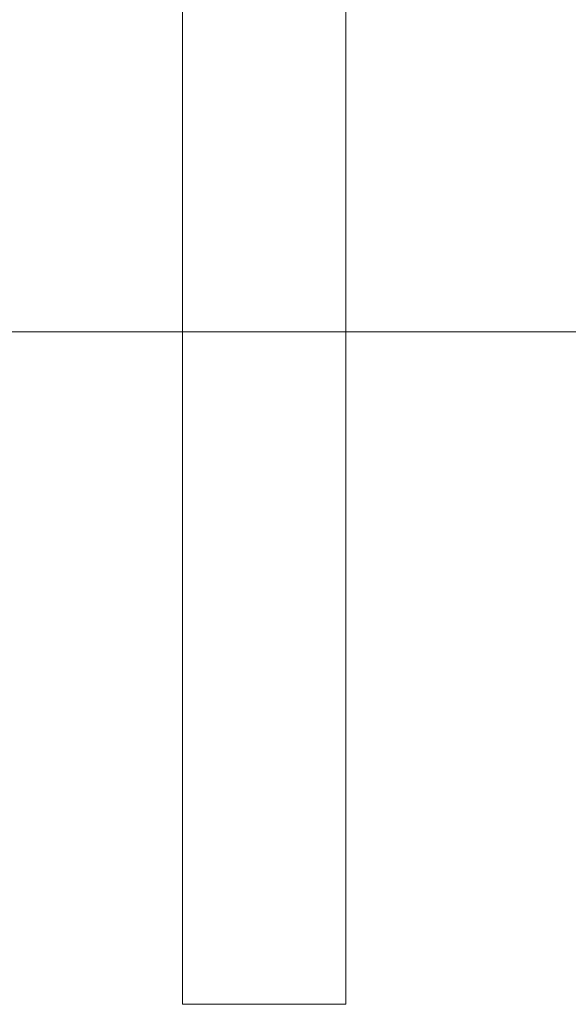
# Model space of a CAD drawing. Header units: metres. Extents: x 3 to 43.5, y -74 to -48.5.
# Tile 186 of 209: x 38.319 to 38.641, y -53.877 to -53.298. Entities that reach past the tile are written whole.
import ezdxf

# ---------------------------------------------------------------- set-up
doc = ezdxf.new("R2010")
doc.units = ezdxf.units.M
for name, color, linetype, lineweight in [('A-GENM', 7, 'Continuous', 18), ('E-LITE-EQPM', 7, 'Continuous', 18), ('G-ANNO-SYMB', 7, 'Continuous', 9)]:
    doc.layers.add(name, color=color, linetype=linetype, lineweight=lineweight)

# ---------------------------------------------------------------- blocks, each defined once
blk = doc.blocks.new('63_PHILIPS_Pacific LED_WT460C L700 - 1xLED23S_840 NB-V105-1PAV - FRIGORÍFICA')
at = {"layer": 'A-GENM', "color": 253, "true_color": 0xaaaaaa}
for p, q in [((-0.04802, -0.6), (-0.04802, 0.6)), ((-0.04802, -0.6), (-0.04802, 0.6)), ((0.04798, 0.6), (0.04798, -0.6)), ((0.04798, 0.6), (0.04798, -0.6)), ((0.04798, -0.6), (-0.04802, -0.6)), ((0.04798, -0.6), (-0.04802, -0.6))]:
    blk.add_line(p, q, dxfattribs=at)
blk = doc.blocks.new('4 GRE - ESCOLA DE CINEMA E AUDIOVISUAL CINE REX R07_rvt-1-1PAV - FRIGORÍFICA')
at = {"layer": 'E-LITE-EQPM', "color": 253, "lineweight": 18, "true_color": 0xaaaaaa}
blk.add_blockref('63_PHILIPS_Pacific LED_WT460C L700 - 1xLED23S_840 NB-V105-1PAV - FRIGORÍFICA', (38.46227, -53.27728), dxfattribs=at)

msp = doc.modelspace()

# ---------------------------------------------------------------- linework, layer by layer
at = {"layer": 'G-ANNO-SYMB'}
msp.add_line((4.11777, -53.48196), (40.77799, -53.48196), dxfattribs=at)

# ---------------------------------------------------------------- block references
at = {"lineweight": 5}
msp.add_blockref('4 GRE - ESCOLA DE CINEMA E AUDIOVISUAL CINE REX R07_rvt-1-1PAV - FRIGORÍFICA', (0, 0), dxfattribs=at)

doc.saveas('drawing.dxf')
